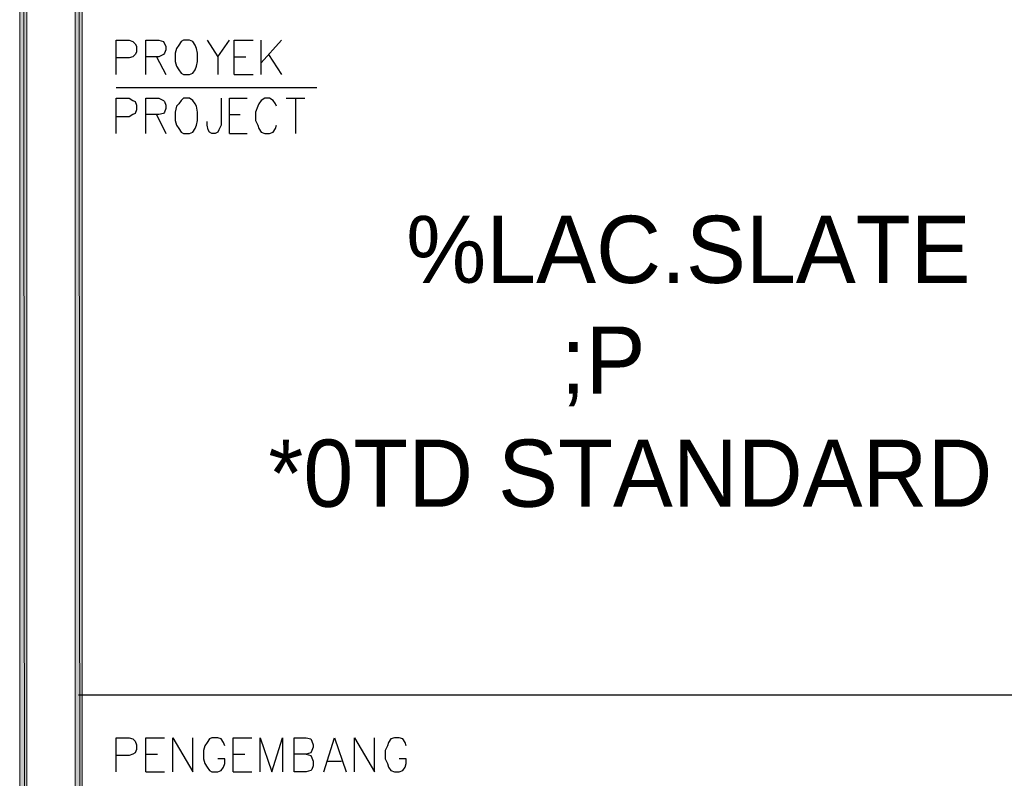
# Model space of a CAD drawing. Header units: millimetres. Extents: x 0 to 420, y 0 to 297.
# Tile 75 of 79: x 363 to 398, y 105 to 132. Entities that reach past the tile are written whole.
import ezdxf

# ---------------------------------------------------------------- set-up
doc = ezdxf.new("R2010")
doc.units = ezdxf.units.MM
for name, color, linetype in [('FILL_000000', 7, 'Continuous'), ('LINE_000000', 7, 'Continuous'), ('TEXT', 7, 'Continuous')]:
    doc.layers.add(name, color=color, linetype=linetype)

msp = doc.modelspace()

# ---------------------------------------------------------------- hatches: boundary and pattern name
at = {"layer": 'FILL_000000'}
h = msp.add_hatch(color=7, dxfattribs=at)
h.dxf.hatch_style = 1
h.paths.add_polyline_path([(363.305, 286.935), (363.051, 286.935), (363.305, 9.991), (363.305, 286.935)])
h = msp.add_hatch(color=7, dxfattribs=at)
h.dxf.hatch_style = 1
h.paths.add_polyline_path([(363.051, 286.935), (363.305, 9.991), (363.051, 9.991), (363.051, 286.935)])
h = msp.add_hatch(color=7, dxfattribs=at)
h.dxf.hatch_style = 1
h.paths.add_polyline_path([(365.294, 286.935), (365.04, 286.935), (365.294, 9.991), (365.294, 286.935)])
h = msp.add_hatch(color=7, dxfattribs=at)
h.dxf.hatch_style = 1
h.paths.add_polyline_path([(365.04, 286.935), (365.294, 9.991), (365.04, 9.991), (365.04, 286.935)])

# ---------------------------------------------------------------- linework, layer by layer
at = {"layer": 'LINE_000000', "lineweight": 25}
for p, q in [((371.729, 130.048), (371.729, 131.276)), ((372.449, 131.276), (371.729, 130.471)), ((367.961, 130.683), (368.3, 130.048)), ((370.163, 130.683), (370.163, 130.048)), ((370.755, 130.683), (371.179, 130.683)), ((371.983, 130.768), (372.449, 130.048)), ((370.755, 130.048), (371.433, 130.048)), ((366.522, 129.582), (373.719, 129.582)), ((372.618, 129.201), (373.295, 129.201)), ((372.957, 129.201), (372.957, 127.931)), ((367.961, 128.609), (368.3, 127.931)), ((370.586, 128.609), (370.967, 128.609)), ((370.586, 127.931), (371.221, 127.931)), ((410.168, 107.738), (365.167, 107.738)), ((367.58, 105.622), (368.004, 105.622)), ((370.713, 105.622), (371.136, 105.622)), ((374.1, 105.368), (374.608, 105.368)), ((367.58, 104.987), (368.258, 104.987)), ((370.713, 104.987), (371.39, 104.987))]:
    msp.add_line(p, q, dxfattribs=at)
at = {"layer": 'LINE_000000', "lineweight": 0}
for points in [[(363.305, 286.935), (363.051, 286.935), (363.305, 9.991), (363.305, 286.935)], [(363.051, 286.935), (363.305, 9.991), (363.051, 9.991), (363.051, 286.935)], [(365.294, 286.935), (365.04, 286.935), (365.294, 9.991), (365.294, 286.935)], [(365.04, 286.935), (365.294, 9.991), (365.04, 9.991), (365.04, 286.935)]]:
    msp.add_lwpolyline(points, close=True, dxfattribs=at)
at = {"layer": 'LINE_000000', "lineweight": 25}
for points in [[(366.522, 130.048), (366.522, 131.276), (366.988, 131.276), (367.115, 131.233), (367.199, 131.149), (367.242, 131.064), (367.242, 130.852), (367.199, 130.768), (367.115, 130.683), (366.988, 130.641), (366.522, 130.641)], [(367.58, 130.048), (367.58, 131.276), (368.046, 131.276), (368.215, 131.233), (368.258, 131.149), (368.3, 131.064), (368.3, 130.937), (368.258, 130.81), (368.215, 130.768), (368.046, 130.683), (367.58, 130.683)], [(369.782, 131.276), (370.163, 130.683), (370.586, 131.276)], [(370.755, 130.048), (370.755, 131.276), (371.433, 131.276)], [(366.522, 127.931), (366.522, 129.201), (366.988, 129.201), (367.115, 129.117), (367.199, 129.074), (367.242, 128.947), (367.242, 128.778), (367.199, 128.651), (367.115, 128.609), (366.988, 128.524), (366.522, 128.524)], [(367.58, 127.931), (367.58, 129.201), (368.046, 129.201), (368.215, 129.117), (368.258, 129.074), (368.3, 128.947), (368.3, 128.82), (368.258, 128.693), (368.215, 128.651), (368.046, 128.609), (367.58, 128.609)], [(370.29, 129.201), (370.29, 128.228), (370.205, 128.058), (370.163, 127.974), (370.078, 127.931), (369.951, 127.931), (369.866, 127.974), (369.824, 128.058), (369.782, 128.228), (369.782, 128.355)], [(370.586, 127.931), (370.586, 129.201), (371.221, 129.201)], [(372.279, 128.905), (372.237, 128.99), (372.152, 129.117), (372.025, 129.201), (371.856, 129.201), (371.729, 129.117), (371.644, 128.99), (371.602, 128.905), (371.517, 128.693), (371.517, 128.397), (371.602, 128.228), (371.644, 128.101), (371.729, 127.974), (371.856, 127.931), (372.025, 127.931), (372.152, 127.974), (372.237, 128.101), (372.279, 128.228)], [(366.522, 104.987), (366.522, 106.214), (366.988, 106.214), (367.115, 106.172), (367.199, 106.087), (367.242, 105.96), (367.242, 105.791), (367.199, 105.664), (367.115, 105.622), (366.988, 105.579), (366.522, 105.579)], [(367.58, 104.987), (367.58, 106.214), (368.258, 106.214)], [(368.554, 104.987), (368.554, 106.214), (369.274, 104.987), (369.274, 106.214)], [(370.417, 105.918), (370.374, 106.045), (370.29, 106.172), (370.163, 106.214), (369.951, 106.214), (369.866, 106.172), (369.782, 106.045), (369.697, 105.918), (369.655, 105.749), (369.655, 105.452), (369.697, 105.283), (369.782, 105.156), (369.866, 105.029), (369.951, 104.987), (370.163, 104.987), (370.29, 105.029), (370.374, 105.156), (370.417, 105.283), (370.417, 105.452), (370.163, 105.452)], [(370.713, 104.987), (370.713, 106.214), (371.39, 106.214)], [(371.687, 104.987), (371.687, 106.214), (372.11, 104.987), (372.491, 106.214), (372.491, 104.987)], [(373.338, 105.622), (373.507, 105.579), (373.549, 105.495), (373.592, 105.368), (373.592, 105.198), (373.549, 105.071), (373.507, 105.029), (373.338, 104.987), (372.914, 104.987), (372.914, 106.214), (373.338, 106.214), (373.507, 106.172), (373.549, 106.087), (373.592, 105.96), (373.592, 105.876), (373.549, 105.749), (373.507, 105.664), (373.338, 105.622), (372.914, 105.622)], [(373.973, 104.987), (374.354, 106.214), (374.777, 104.987)], [(375.073, 104.987), (375.073, 106.214), (375.793, 104.987), (375.793, 106.214)], [(376.936, 105.918), (376.894, 106.045), (376.809, 106.172), (376.682, 106.214), (376.513, 106.214), (376.386, 106.172), (376.301, 106.045), (376.259, 105.918), (376.174, 105.749), (376.174, 105.452), (376.259, 105.283), (376.301, 105.156), (376.386, 105.029), (376.513, 104.987), (376.682, 104.987), (376.809, 105.029), (376.894, 105.156), (376.936, 105.283), (376.936, 105.452), (376.682, 105.452)]]:
    msp.add_lwpolyline(points, dxfattribs=at)
for points in [[(368.935, 131.276), (368.85, 131.233), (368.766, 131.106), (368.681, 130.979), (368.639, 130.81), (368.639, 130.514), (368.681, 130.344), (368.766, 130.217), (368.85, 130.09), (368.935, 130.048), (369.147, 130.048), (369.274, 130.09), (369.358, 130.217), (369.401, 130.344), (369.443, 130.514), (369.443, 130.81), (369.401, 130.979), (369.358, 131.106), (369.274, 131.233), (369.147, 131.276), (368.935, 131.276)], [(368.935, 129.201), (368.85, 129.117), (368.766, 128.99), (368.681, 128.905), (368.639, 128.693), (368.639, 128.397), (368.681, 128.228), (368.766, 128.101), (368.85, 127.974), (368.935, 127.931), (369.147, 127.931), (369.274, 127.974), (369.358, 128.101), (369.401, 128.228), (369.443, 128.397), (369.443, 128.693), (369.401, 128.905), (369.358, 128.99), (369.274, 129.117), (369.147, 129.201), (368.935, 129.201)]]:
    msp.add_lwpolyline(points, close=True, dxfattribs=at)

# ---------------------------------------------------------------- texts
at = {"layer": 'TEXT'}
for s, height, p in [('%LAC.SLATE', 2.4139, (376.936, 122.555)), (';P', 2.4139, (382.482, 118.576)), ('*0TD STANDARD', 2.41392, (371.983, 114.512))]:
    msp.add_text(s, height=height, dxfattribs=at).set_placement(p)

doc.saveas('drawing.dxf')
